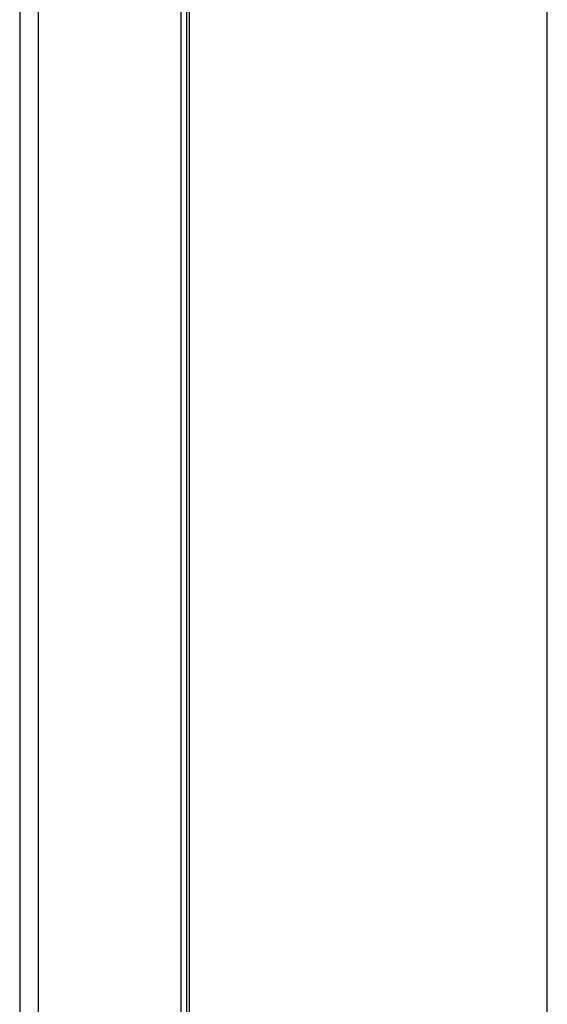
# Model space of a CAD drawing. Header units: millimetres. Extents: x 3619 to 4737, y 1503 to 2366.
# Tile 243 of 256: x 4672 to 4685, y 2069 to 2094. Entities that reach past the tile are written whole.
import ezdxf

# ---------------------------------------------------------------- set-up
doc = ezdxf.new("R2010")
doc.units = ezdxf.units.MM

msp = doc.modelspace()

# ---------------------------------------------------------------- linework, layer by layer
at = {"color": 7, "linetype": 'Continuous', "lineweight": 30}
for p, q in [((4685.3776, 1975.1671), (4685.3776, 2152.3293)), ((4672.203, 2148.8975), (4672.203, 1964.3811)), ((4672.6744, 1964.5736), (4672.6744, 2148.7051)), ((4676.2241, 2146.0041), (4676.2241, 1971.3668)), ((4676.4444, 1971.2951), (4676.4444, 2145.9041))]:
    msp.add_line(p, q, dxfattribs=at)
at = {"color": 8, "linetype": 'Continuous', "lineweight": 30}
msp.add_line((4676.3785, 1971.2951), (4676.3785, 2145.8986), dxfattribs=at)

doc.saveas('drawing.dxf')
